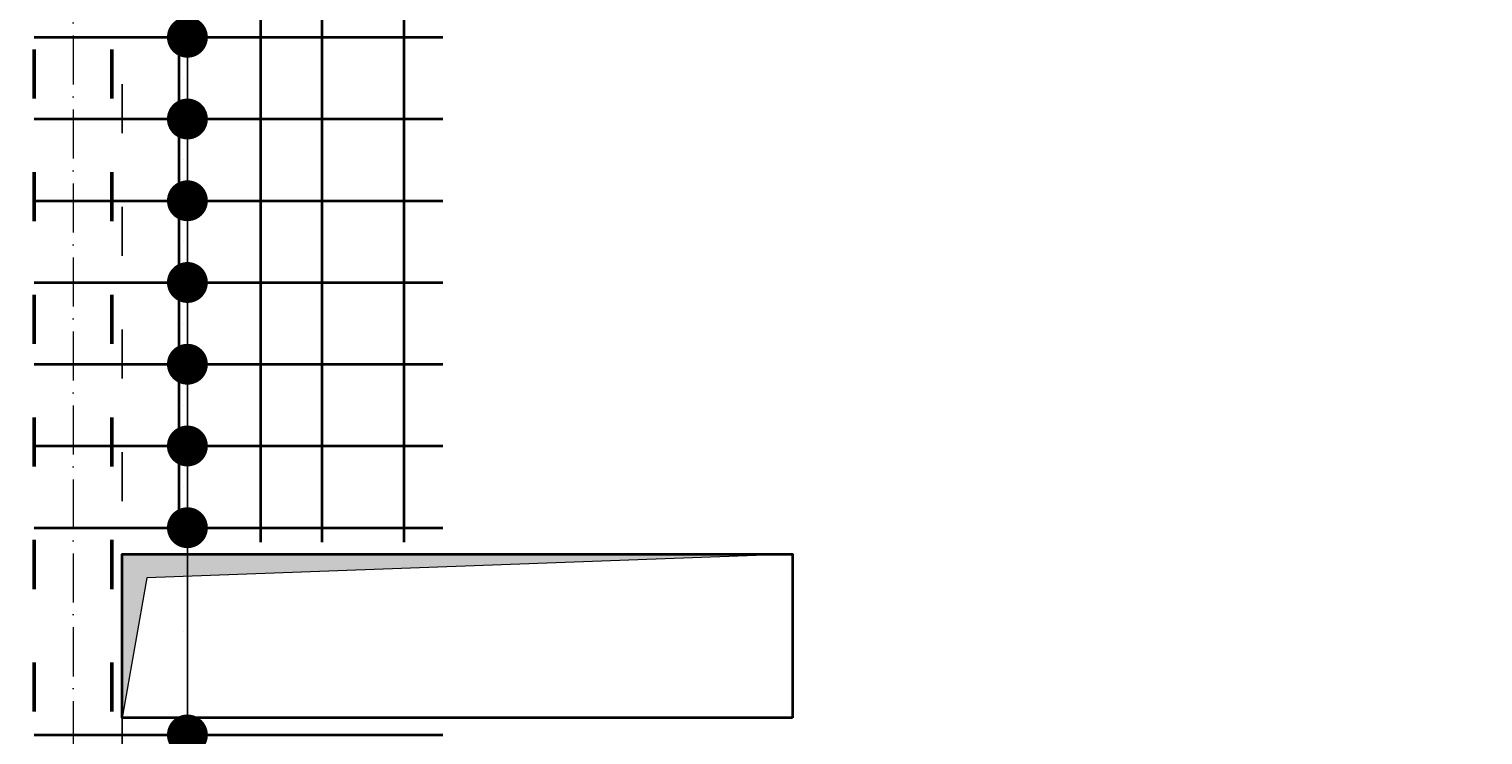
# Model space of a CAD drawing. Header units: millimetres. Extents: x 300938 to 312016, y 11971 to 20881.
# Tile 64 of 239: x 308978 to 309334, y 14349 to 14522. Entities that reach past the tile are written whole.
import ezdxf

# ---------------------------------------------------------------- set-up
doc = ezdxf.new("R2010")
doc.units = ezdxf.units.MM
doc.linetypes.add('ACAD_ISO03W100', pattern=[30, 12, -18])
doc.linetypes.add('ACAD_ISO10W100', pattern=[18, 12, -3, 0, -3])
for name, color, linetype, lineweight in [('konstrukcja', 3, 'Continuous', 35), ('konstrukcja wymiary', 1, 'Continuous', 13), ('osie', 5, 'ACAD_ISO10W100', 13), ('zbrojenie', 4, 'Continuous', 50), ('zbrojenie płyty', 141, 'Continuous', 35)]:
    doc.layers.add(name, color=color, linetype=linetype, lineweight=lineweight)
doc.layers.add('przerywane', color=6, linetype='ACAD_ISO03W100')
doc.styles.add('KONSTRUKCJA', font='romand.shx', dxfattribs={"oblique": 10})
doc.styles.get("Standard").update_dxf_attribs({"font": 'romand.shx', "oblique": 10})
doc.dimstyles.new('150', dxfattribs={"dimtxt": 10, "dimasz": 7, "dimexe": 1.25, "dimexo": 0.625, "dimgap": 3, "dimtad": 1, "dimdec": 0, "dimrnd": 0.5, "dimtxsty": 'KONSTRUKCJA', "dimblk": 'ARCHTICK', "dimcen": 2.5, "dimadec": 0, "dimazin": 0, "dimtfac": 1, "dimtdec": 0, "dimtix": 1, "dimtmove": 0, "dimatfit": 3, "dimfxl": 4, "dimfxlon": 1, "dimarcsym": 0})
doc.dimstyles.new('kropki', dxfattribs={"dimtxt": 0.001, "dimasz": 10, "dimexe": 1.25, "dimexo": 0.625, "dimgap": 1, "dimtad": 1, "dimtxsty": 'Standard', "dimblk": 'DOT', "dimcen": 2.5, "dimadec": 0, "dimazin": 0, "dimtfac": 1, "dimtmove": 0, "dimatfit": 3, "dimfxl": 1, "dimfxlon": 1, "dimarcsym": 0})

# ---------------------------------------------------------------- blocks, each defined once
blk = doc.blocks.new('_ArchTick')
at = {"color": 0, "linetype": 'ByBlock', "lineweight": 13, "const_width": 0.15}
blk.add_lwpolyline([(-0.5, -0.5), (0.5, 0.5)], dxfattribs=at)
blk = doc.blocks.new('*D2116')
at = {"layer": 'Defpoints', "color": 0, "transparency": 16777216}
for p in [(308976.63, 15291.22), (308886.63, 14393.22), (309000.63, 14393.22)]:
    blk.add_point(p, dxfattribs=at)
at = {"layer": 'konstrukcja wymiary', "color": 0, "lineweight": -2, "transparency": 16777216}
for p, q in [((308890.63, 15291.22), (308885.38, 15291.22)), ((308886.63, 15291.22), (308886.63, 14393.22)), ((308890.63, 14393.22), (308885.38, 14393.22))]:
    blk.add_line(p, q, dxfattribs=at)
at = {"layer": 'konstrukcja wymiary', "color": 0, "lineweight": -2, "transparency": 16777216, "xscale": 7, "yscale": 7, "zscale": 7}
for p, rotation in [((308886.63, 15291.22), 90), ((308886.63, 14393.22), 270)]:
    blk.add_blockref('_ArchTick', p, dxfattribs=dict(at, rotation=rotation))
at = {"layer": 'konstrukcja wymiary', "color": 0, "transparency": 16777216, "insert": (308878.63, 14842.22), "char_height": 10, "attachment_point": 5, "rotation": 90, "style": 'KONSTRUKCJA'}
blk.add_mtext('898', dxfattribs=at)
blk = doc.blocks.new('*D2117')
at = {"layer": 'Defpoints', "color": 0, "transparency": 16777216}
for p in [(309000.63, 14393.22), (308886.63, 14353.22), (309000.63, 14353.22)]:
    blk.add_point(p, dxfattribs=at)
at = {"layer": 'konstrukcja wymiary', "color": 0, "lineweight": -2, "transparency": 16777216}
for p, q in [((308890.63, 14393.22), (308885.38, 14393.22)), ((308886.63, 14393.22), (308886.63, 14353.22)), ((308890.63, 14353.22), (308885.38, 14353.22))]:
    blk.add_line(p, q, dxfattribs=at)
at = {"layer": 'konstrukcja wymiary', "color": 0, "lineweight": -2, "transparency": 16777216, "xscale": 7, "yscale": 7, "zscale": 7}
for p, rotation in [((308886.63, 14393.22), 90), ((308886.63, 14353.22), 270)]:
    blk.add_blockref('_ArchTick', p, dxfattribs=dict(at, rotation=rotation))
at = {"layer": 'konstrukcja wymiary', "color": 0, "transparency": 16777216, "insert": (308878.63, 14373.22), "char_height": 10, "attachment_point": 5, "rotation": 90, "style": 'KONSTRUKCJA'}
blk.add_mtext('40', dxfattribs=at)
blk = doc.blocks.new('*D2118')
at = {"layer": 'Defpoints', "color": 0, "transparency": 16777216}
for p in [(309000.63, 14353.22), (308886.63, 14052.22), (308976.63, 14052.22)]:
    blk.add_point(p, dxfattribs=at)
at = {"layer": 'konstrukcja wymiary', "color": 0, "lineweight": -2, "transparency": 16777216}
for p, q in [((308890.63, 14353.22), (308885.38, 14353.22)), ((308886.63, 14353.22), (308886.63, 14052.22)), ((308890.63, 14052.22), (308885.38, 14052.22))]:
    blk.add_line(p, q, dxfattribs=at)
at = {"layer": 'konstrukcja wymiary', "color": 0, "lineweight": -2, "transparency": 16777216, "xscale": 7, "yscale": 7, "zscale": 7}
for p, rotation in [((308886.63, 14353.22), 90), ((308886.63, 14052.22), 270)]:
    blk.add_blockref('_ArchTick', p, dxfattribs=dict(at, rotation=rotation))
at = {"layer": 'konstrukcja wymiary', "color": 0, "transparency": 16777216, "insert": (308878.63, 14202.72), "char_height": 10, "attachment_point": 5, "rotation": 90, "style": 'KONSTRUKCJA'}
blk.add_mtext('301', dxfattribs=at)
blk = doc.blocks.new('*D2123')
at = {"layer": 'Defpoints', "color": 0, "transparency": 16777216}
for p in [(309000.63, 15501.22), (308976.63, 15291.22), (309000.63, 14353.22)]:
    blk.add_point(p, dxfattribs=at)
at = {"layer": 'konstrukcja wymiary', "color": 0, "lineweight": -2, "transparency": 16777216}
for p, q in [((308976.63, 15497.22), (308976.63, 15502.47)), ((309000.63, 15497.22), (309000.63, 15502.47)), ((308976.63, 15501.22), (308969.63, 15501.22)), ((308976.63, 15501.22), (309000.63, 15501.22)), ((309000.63, 15501.22), (309007.63, 15501.22))]:
    blk.add_line(p, q, dxfattribs=at)
at = {"layer": 'konstrukcja wymiary', "color": 0, "lineweight": -2, "transparency": 16777216, "xscale": 7, "yscale": 7, "zscale": 7}
blk.add_blockref('_ArchTick', (308976.63, 15501.22), dxfattribs=at)
at = {"layer": 'konstrukcja wymiary', "color": 0, "lineweight": -2, "transparency": 16777216, "xscale": 7, "yscale": 7, "zscale": 7, "rotation": 180}
blk.add_blockref('_ArchTick', (309000.63, 15501.22), dxfattribs=at)
at = {"layer": 'konstrukcja wymiary', "color": 0, "transparency": 16777216, "insert": (308988.63, 15509.22), "char_height": 10, "attachment_point": 5, "style": 'KONSTRUKCJA'}
blk.add_mtext('24', dxfattribs=at)
blk = doc.blocks.new('*D2124')
at = {"layer": 'Defpoints', "color": 0, "transparency": 16777216}
for p in [(309164.63, 15501.22), (309164.63, 14393.22), (309000.63, 14353.22)]:
    blk.add_point(p, dxfattribs=at)
at = {"layer": 'konstrukcja wymiary', "color": 0, "lineweight": -2, "transparency": 16777216}
for p, q in [((309000.63, 15497.22), (309000.63, 15502.47)), ((309164.63, 15497.22), (309164.63, 15502.47)), ((309000.63, 15501.22), (309164.63, 15501.22))]:
    blk.add_line(p, q, dxfattribs=at)
at = {"layer": 'konstrukcja wymiary', "color": 0, "lineweight": -2, "transparency": 16777216, "xscale": 7, "yscale": 7, "zscale": 7, "rotation": 180}
blk.add_blockref('_ArchTick', (309000.63, 15501.22), dxfattribs=at)
at = {"layer": 'konstrukcja wymiary', "color": 0, "lineweight": -2, "transparency": 16777216, "xscale": 7, "yscale": 7, "zscale": 7}
blk.add_blockref('_ArchTick', (309164.63, 15501.22), dxfattribs=at)
at = {"layer": 'konstrukcja wymiary', "color": 0, "transparency": 16777216, "insert": (309082.63, 15509.22), "char_height": 10, "attachment_point": 5, "style": 'KONSTRUKCJA'}
blk.add_mtext('164', dxfattribs=at)
blk = doc.blocks.new('*D2125')
at = {"layer": 'Defpoints', "color": 0, "transparency": 16777216}
for p in [(309620.63, 15501.22), (309620.63, 14520.22), (309164.63, 14393.22)]:
    blk.add_point(p, dxfattribs=at)
at = {"layer": 'konstrukcja wymiary', "color": 0, "lineweight": -2, "transparency": 16777216}
for p, q in [((309164.63, 15497.22), (309164.63, 15502.47)), ((309620.63, 15497.22), (309620.63, 15502.47)), ((309164.63, 15501.22), (309620.63, 15501.22))]:
    blk.add_line(p, q, dxfattribs=at)
at = {"layer": 'konstrukcja wymiary', "color": 0, "lineweight": -2, "transparency": 16777216, "xscale": 7, "yscale": 7, "zscale": 7, "rotation": 180}
blk.add_blockref('_ArchTick', (309164.63, 15501.22), dxfattribs=at)
at = {"layer": 'konstrukcja wymiary', "color": 0, "lineweight": -2, "transparency": 16777216, "xscale": 7, "yscale": 7, "zscale": 7}
blk.add_blockref('_ArchTick', (309620.63, 15501.22), dxfattribs=at)
at = {"layer": 'konstrukcja wymiary', "color": 0, "transparency": 16777216, "insert": (309392.63, 15509.22), "char_height": 10, "attachment_point": 5, "style": 'KONSTRUKCJA'}
blk.add_mtext('456', dxfattribs=at)
blk = doc.blocks.new('_Dot')
at = {"color": 0, "linetype": 'ByBlock', "lineweight": -2}
blk.add_line((-0.5, 0), (-1, 0), dxfattribs=at)
at = {"color": 0, "linetype": 'ByBlock', "const_width": 0.5}
blk.add_lwpolyline([(-0.25, 0, 1), (0.25, 0, 1)], format="xyb", close=True, dxfattribs=at)
blk = doc.blocks.new('*D2569')
at = {"layer": 'Defpoints', "color": 0, "transparency": 16777216}
for p in [(309034.52, 14539.72), (309016.61, 14519.72), (309034.52, 14519.72)]:
    blk.add_point(p, dxfattribs=at)
at = {"layer": 'konstrukcja wymiary', "color": 0, "lineweight": -2, "transparency": 16777216}
for p, q in [((309016.61, 14549.72), (309016.61, 14559.72)), ((309017.61, 14539.72), (309015.36, 14539.72)), ((309016.61, 14539.72), (309016.61, 14519.72)), ((309017.61, 14519.72), (309015.36, 14519.72)), ((309016.61, 14509.72), (309016.61, 14499.72))]:
    blk.add_line(p, q, dxfattribs=at)
at = {"layer": 'konstrukcja wymiary', "color": 0, "lineweight": -2, "transparency": 16777216, "xscale": 10, "yscale": 10, "zscale": 10}
for p, rotation in [((309016.61, 14539.72), 270), ((309016.61, 14519.72), 90)]:
    blk.add_blockref('_Dot', p, dxfattribs=dict(at, rotation=rotation))
at = {"layer": 'konstrukcja wymiary', "color": 0, "transparency": 16777216, "insert": (309015.61, 14529.72), "char_height": 0.001, "attachment_point": 5, "rotation": 90}
blk.add_mtext('20', dxfattribs=at)
blk = doc.blocks.new('*D2570')
at = {"layer": 'Defpoints', "color": 0, "transparency": 16777216}
for p in [(309034.52, 14519.72), (309016.61, 14499.72), (309034.52, 14499.72)]:
    blk.add_point(p, dxfattribs=at)
at = {"layer": 'konstrukcja wymiary', "color": 0, "lineweight": -2, "transparency": 16777216}
for p, q in [((309016.61, 14529.72), (309016.61, 14539.72)), ((309017.61, 14519.72), (309015.36, 14519.72)), ((309016.61, 14519.72), (309016.61, 14499.72)), ((309017.61, 14499.72), (309015.36, 14499.72)), ((309016.61, 14489.72), (309016.61, 14479.72))]:
    blk.add_line(p, q, dxfattribs=at)
at = {"layer": 'konstrukcja wymiary', "color": 0, "lineweight": -2, "transparency": 16777216, "xscale": 10, "yscale": 10, "zscale": 10}
for p, rotation in [((309016.61, 14519.72), 270), ((309016.61, 14499.72), 90)]:
    blk.add_blockref('_Dot', p, dxfattribs=dict(at, rotation=rotation))
at = {"layer": 'konstrukcja wymiary', "color": 0, "transparency": 16777216, "insert": (309015.61, 14509.72), "char_height": 0.001, "attachment_point": 5, "rotation": 90}
blk.add_mtext('20', dxfattribs=at)
blk = doc.blocks.new('*D2571')
at = {"layer": 'Defpoints', "color": 0, "transparency": 16777216}
for p in [(309034.52, 14499.72), (309016.61, 14479.72), (309034.52, 14479.72)]:
    blk.add_point(p, dxfattribs=at)
at = {"layer": 'konstrukcja wymiary', "color": 0, "lineweight": -2, "transparency": 16777216}
for p, q in [((309016.61, 14509.72), (309016.61, 14519.72)), ((309017.61, 14499.72), (309015.36, 14499.72)), ((309016.61, 14499.72), (309016.61, 14479.72)), ((309017.61, 14479.72), (309015.36, 14479.72)), ((309016.61, 14469.72), (309016.61, 14459.72))]:
    blk.add_line(p, q, dxfattribs=at)
at = {"layer": 'konstrukcja wymiary', "color": 0, "lineweight": -2, "transparency": 16777216, "xscale": 10, "yscale": 10, "zscale": 10}
for p, rotation in [((309016.61, 14499.72), 270), ((309016.61, 14479.72), 90)]:
    blk.add_blockref('_Dot', p, dxfattribs=dict(at, rotation=rotation))
at = {"layer": 'konstrukcja wymiary', "color": 0, "transparency": 16777216, "insert": (309015.61, 14489.72), "char_height": 0.001, "attachment_point": 5, "rotation": 90}
blk.add_mtext('20', dxfattribs=at)
blk = doc.blocks.new('*D2572')
at = {"layer": 'Defpoints', "color": 0, "transparency": 16777216}
for p in [(309034.52, 14479.72), (309016.61, 14459.72), (309034.52, 14459.72)]:
    blk.add_point(p, dxfattribs=at)
at = {"layer": 'konstrukcja wymiary', "color": 0, "lineweight": -2, "transparency": 16777216}
for p, q in [((309016.61, 14489.72), (309016.61, 14499.72)), ((309017.61, 14479.72), (309015.36, 14479.72)), ((309016.61, 14479.72), (309016.61, 14459.72)), ((309017.61, 14459.72), (309015.36, 14459.72)), ((309016.61, 14449.72), (309016.61, 14439.72))]:
    blk.add_line(p, q, dxfattribs=at)
at = {"layer": 'konstrukcja wymiary', "color": 0, "lineweight": -2, "transparency": 16777216, "xscale": 10, "yscale": 10, "zscale": 10}
for p, rotation in [((309016.61, 14479.72), 270), ((309016.61, 14459.72), 90)]:
    blk.add_blockref('_Dot', p, dxfattribs=dict(at, rotation=rotation))
at = {"layer": 'konstrukcja wymiary', "color": 0, "transparency": 16777216, "insert": (309015.61, 14469.72), "char_height": 0.001, "attachment_point": 5, "rotation": 90}
blk.add_mtext('20', dxfattribs=at)
blk = doc.blocks.new('*D2573')
at = {"layer": 'Defpoints', "color": 0, "transparency": 16777216}
for p in [(309034.52, 14459.72), (309016.61, 14439.72), (309034.52, 14439.72)]:
    blk.add_point(p, dxfattribs=at)
at = {"layer": 'konstrukcja wymiary', "color": 0, "lineweight": -2, "transparency": 16777216}
for p, q in [((309016.61, 14469.72), (309016.61, 14479.72)), ((309017.61, 14459.72), (309015.36, 14459.72)), ((309016.61, 14459.72), (309016.61, 14439.72)), ((309017.61, 14439.72), (309015.36, 14439.72)), ((309016.61, 14429.72), (309016.61, 14419.72))]:
    blk.add_line(p, q, dxfattribs=at)
at = {"layer": 'konstrukcja wymiary', "color": 0, "lineweight": -2, "transparency": 16777216, "xscale": 10, "yscale": 10, "zscale": 10}
for p, rotation in [((309016.61, 14459.72), 270), ((309016.61, 14439.72), 90)]:
    blk.add_blockref('_Dot', p, dxfattribs=dict(at, rotation=rotation))
at = {"layer": 'konstrukcja wymiary', "color": 0, "transparency": 16777216, "insert": (309015.61, 14449.72), "char_height": 0.001, "attachment_point": 5, "rotation": 90}
blk.add_mtext('20', dxfattribs=at)
blk = doc.blocks.new('*D2574')
at = {"layer": 'Defpoints', "color": 0, "transparency": 16777216}
for p in [(309034.52, 14439.72), (309016.61, 14419.72), (309034.52, 14419.72)]:
    blk.add_point(p, dxfattribs=at)
at = {"layer": 'konstrukcja wymiary', "color": 0, "lineweight": -2, "transparency": 16777216}
for p, q in [((309016.61, 14449.72), (309016.61, 14459.72)), ((309017.61, 14439.72), (309015.36, 14439.72)), ((309016.61, 14439.72), (309016.61, 14419.72)), ((309017.61, 14419.72), (309015.36, 14419.72)), ((309016.61, 14409.72), (309016.61, 14399.72))]:
    blk.add_line(p, q, dxfattribs=at)
at = {"layer": 'konstrukcja wymiary', "color": 0, "lineweight": -2, "transparency": 16777216, "xscale": 10, "yscale": 10, "zscale": 10}
for p, rotation in [((309016.61, 14439.72), 270), ((309016.61, 14419.72), 90)]:
    blk.add_blockref('_Dot', p, dxfattribs=dict(at, rotation=rotation))
at = {"layer": 'konstrukcja wymiary', "color": 0, "transparency": 16777216, "insert": (309015.61, 14429.72), "char_height": 0.001, "attachment_point": 5, "rotation": 90}
blk.add_mtext('20', dxfattribs=at)
blk = doc.blocks.new('*D2575')
at = {"layer": 'Defpoints', "color": 0, "transparency": 16777216}
for p in [(309034.52, 14419.72), (309016.61, 14399.72), (309034.52, 14399.72)]:
    blk.add_point(p, dxfattribs=at)
at = {"layer": 'konstrukcja wymiary', "color": 0, "lineweight": -2, "transparency": 16777216}
for p, q in [((309016.61, 14429.72), (309016.61, 14439.72)), ((309017.61, 14419.72), (309015.36, 14419.72)), ((309016.61, 14419.72), (309016.61, 14399.72)), ((309017.61, 14399.72), (309015.36, 14399.72)), ((309016.61, 14389.72), (309016.61, 14379.72))]:
    blk.add_line(p, q, dxfattribs=at)
at = {"layer": 'konstrukcja wymiary', "color": 0, "lineweight": -2, "transparency": 16777216, "xscale": 10, "yscale": 10, "zscale": 10}
for p, rotation in [((309016.61, 14419.72), 270), ((309016.61, 14399.72), 90)]:
    blk.add_blockref('_Dot', p, dxfattribs=dict(at, rotation=rotation))
at = {"layer": 'konstrukcja wymiary', "color": 0, "transparency": 16777216, "insert": (309015.61, 14409.72), "char_height": 0.001, "attachment_point": 5, "rotation": 90}
blk.add_mtext('20', dxfattribs=at)
blk = doc.blocks.new('*D2576')
at = {"layer": 'Defpoints', "color": 0, "transparency": 16777216}
for p in [(309034.52, 14399.72), (309016.61, 14349.02), (309034.52, 14349.02)]:
    blk.add_point(p, dxfattribs=at)
at = {"layer": 'konstrukcja wymiary', "color": 0, "lineweight": -2, "transparency": 16777216}
for p, q in [((309017.61, 14399.72), (309015.36, 14399.72)), ((309016.61, 14389.72), (309016.61, 14359.02)), ((309017.61, 14349.02), (309015.36, 14349.02))]:
    blk.add_line(p, q, dxfattribs=at)
at = {"layer": 'konstrukcja wymiary', "color": 0, "lineweight": -2, "transparency": 16777216, "xscale": 10, "yscale": 10, "zscale": 10}
for p, rotation in [((309016.61, 14399.72), 90), ((309016.61, 14349.02), 270)]:
    blk.add_blockref('_Dot', p, dxfattribs=dict(at, rotation=rotation))
at = {"layer": 'konstrukcja wymiary', "color": 0, "transparency": 16777216, "insert": (309015.61, 14374.37), "char_height": 0.001, "attachment_point": 5, "rotation": 90}
blk.add_mtext('50,7', dxfattribs=at)
blk = doc.blocks.new('*D2577')
at = {"layer": 'Defpoints', "color": 0, "transparency": 16777216}
for p in [(309034.52, 14349.02), (309016.61, 14334.17), (309034.52, 14334.17)]:
    blk.add_point(p, dxfattribs=at)
at = {"layer": 'konstrukcja wymiary', "color": 0, "lineweight": -2, "transparency": 16777216}
for p, q in [((309016.61, 14359.02), (309016.61, 14369.02)), ((309017.61, 14349.02), (309015.36, 14349.02)), ((309016.61, 14349.02), (309016.61, 14334.17)), ((309017.61, 14334.17), (309015.36, 14334.17)), ((309016.61, 14324.17), (309016.61, 14314.17))]:
    blk.add_line(p, q, dxfattribs=at)
at = {"layer": 'konstrukcja wymiary', "color": 0, "lineweight": -2, "transparency": 16777216, "xscale": 10, "yscale": 10, "zscale": 10}
for p, rotation in [((309016.61, 14349.02), 270), ((309016.61, 14334.17), 90)]:
    blk.add_blockref('_Dot', p, dxfattribs=dict(at, rotation=rotation))
at = {"layer": 'konstrukcja wymiary', "color": 0, "transparency": 16777216, "insert": (309015.61, 14341.6), "char_height": 0.001, "attachment_point": 5, "rotation": 90}
blk.add_mtext('14,85', dxfattribs=at)
blk = doc.blocks.new('*D2578')
at = {"layer": 'Defpoints', "color": 0, "transparency": 16777216}
for p in [(309034.52, 14334.17), (309016.61, 14319.72), (309034.52, 14319.72)]:
    blk.add_point(p, dxfattribs=at)
at = {"layer": 'konstrukcja wymiary', "color": 0, "lineweight": -2, "transparency": 16777216}
for p, q in [((309016.61, 14344.17), (309016.61, 14354.17)), ((309017.61, 14334.17), (309015.36, 14334.17)), ((309016.61, 14334.17), (309016.61, 14319.72)), ((309017.61, 14319.72), (309015.36, 14319.72)), ((309016.61, 14309.72), (309016.61, 14299.72))]:
    blk.add_line(p, q, dxfattribs=at)
at = {"layer": 'konstrukcja wymiary', "color": 0, "lineweight": -2, "transparency": 16777216, "xscale": 10, "yscale": 10, "zscale": 10}
for p, rotation in [((309016.61, 14334.17), 270), ((309016.61, 14319.72), 90)]:
    blk.add_blockref('_Dot', p, dxfattribs=dict(at, rotation=rotation))
at = {"layer": 'konstrukcja wymiary', "color": 0, "transparency": 16777216, "insert": (309015.61, 14326.95), "char_height": 0.001, "attachment_point": 5, "rotation": 90}
blk.add_mtext('14,45', dxfattribs=at)

msp = doc.modelspace()

# ---------------------------------------------------------------- hatches: boundary and pattern name
at = {"layer": 'konstrukcja wymiary'}
h = msp.add_hatch(color=256, dxfattribs=at)
h.dxf.hatch_style = 1
h.paths.add_polyline_path([(309006.699, 14387.455), (309000.631, 14353.224), (309000.631, 14393.224), (309164.631, 14393.224)])

# ---------------------------------------------------------------- linework, layer by layer
at = {"layer": 'konstrukcja'}
msp.add_lwpolyline([(309164.631, 14353.224), (309000.631, 14353.224), (309000.631, 14393.224), (309164.631, 14393.224)], close=True, dxfattribs=at)
at = {"layer": 'konstrukcja wymiary'}
msp.add_lwpolyline([(309006.699, 14387.455), (309000.631, 14353.224), (309000.631, 14393.224), (309164.631, 14393.224)], close=True, dxfattribs=at)
at = {"layer": 'osie'}
msp.add_line((308988.631, 15606.148), (308988.631, 13976.332), dxfattribs=at)
at = {"layer": 'przerywane'}
msp.add_line((309000.631, 14076.224), (309000.631, 14687.224), dxfattribs=at)
at = {"layer": 'zbrojenie', "linetype": 'ACAD_ISO03W100'}
for p, q in [((308979.131, 14054.724), (308979.131, 15288.724)), ((308998.131, 14054.724), (308998.131, 15288.724))]:
    msp.add_line(p, q, dxfattribs=at)
at = {"layer": 'zbrojenie płyty'}
for p, q in [((309014.51, 14849.224), (309014.51, 14396.224)), ((309034.518, 14849.224), (309034.518, 14396.224)), ((309049.518, 14849.224), (309049.518, 14396.224)), ((309069.518, 14849.224), (309069.518, 14396.224)), ((308979.131, 14519.724), (309079.131, 14519.724)), ((308979.131, 14499.724), (309079.131, 14499.724)), ((308979.131, 14479.724), (309079.131, 14479.724)), ((308979.131, 14459.724), (309079.131, 14459.724)), ((308979.131, 14439.724), (309079.131, 14439.724)), ((308979.131, 14419.724), (309079.131, 14419.724)), ((308979.131, 14399.724), (309079.131, 14399.724)), ((308979.131, 14349.022), (309079.131, 14349.022))]:
    msp.add_line(p, q, dxfattribs=at)

# ---------------------------------------------------------------- dimensions: what is measured, and where the dimension line sits
at = {"layer": 'konstrukcja wymiary'}
dim = msp.add_linear_dim(base=(309000.631, 15501.224), p1=(308976.631, 15291.224), p2=(309000.631, 14353.224), dimstyle='150', dxfattribs=at)
dim.commit()
dim.dimension.update_dxf_attribs({"geometry": '*D2123', "text_midpoint": (308988.631, 15509.224)})
for base, p1, p2, picture, middle in [((309164.631, 15501.224), (309000.631, 14353.224), (309164.631, 14393.224), '*D2124', (309082.631, 15509.224)), ((309620.631, 15501.224), (309164.631, 14393.224), (309620.631, 14520.224), '*D2125', (309392.631, 15509.224))]:
    dim = msp.add_linear_dim(base=base, p1=p1, p2=p2, dimstyle='150', override={"dimtmove": 1}, dxfattribs=at)
    dim.commit()
    dim.dimension.update_dxf_attribs({"geometry": picture, "text_midpoint": middle})
dim = msp.add_linear_dim(base=(308886.631, 14393.224), p1=(308976.631, 15291.224), p2=(309000.631, 14393.224), angle=90, dimstyle='150', dxfattribs=at)
dim.commit()
dim.dimension.update_dxf_attribs({"geometry": '*D2116', "text_midpoint": (308878.631, 14842.224)})
for base, p1, p2, dimstyle, picture, middle in [((309016.614, 14519.724), (309034.518, 14539.724), (309034.518, 14519.724), 'kropki', '*D2569', (309015.614, 14529.724)), ((309016.614, 14499.724), (309034.518, 14519.724), (309034.518, 14499.724), 'kropki', '*D2570', (309015.614, 14509.724)), ((309016.614, 14479.724), (309034.518, 14499.724), (309034.518, 14479.724), 'kropki', '*D2571', (309015.614, 14489.724)), ((309016.614, 14459.724), (309034.518, 14479.724), (309034.518, 14459.724), 'kropki', '*D2572', (309015.614, 14469.724)), ((309016.614, 14439.724), (309034.518, 14459.724), (309034.518, 14439.724), 'kropki', '*D2573', (309015.614, 14449.724)), ((309016.614, 14419.724), (309034.518, 14439.724), (309034.518, 14419.724), 'kropki', '*D2574', (309015.614, 14429.724)), ((309016.614, 14399.724), (309034.518, 14419.724), (309034.518, 14399.724), 'kropki', '*D2575', (309015.614, 14409.724)), ((309016.614, 14349.022), (309034.518, 14399.724), (309034.518, 14349.022), 'kropki', '*D2576', (309015.614, 14374.373)), ((308886.631, 14353.224), (309000.631, 14393.224), (309000.631, 14353.224), '150', '*D2117', (308878.631, 14373.224)), ((309016.614, 14334.173), (309034.518, 14349.022), (309034.518, 14334.173), 'kropki', '*D2577', (309015.614, 14341.597)), ((308886.631, 14052.224), (309000.631, 14353.224), (308976.631, 14052.224), '150', '*D2118', (308878.631, 14202.724)), ((309016.614, 14319.724), (309034.518, 14334.173), (309034.518, 14319.724), 'kropki', '*D2578', (309015.614, 14326.948))]:
    dim = msp.add_linear_dim(base=base, p1=p1, p2=p2, angle=90, dimstyle=dimstyle, override={"dimtmove": 1}, dxfattribs=at)
    dim.commit()
    dim.dimension.update_dxf_attribs({"geometry": picture, "text_midpoint": middle})

doc.saveas('drawing.dxf')
